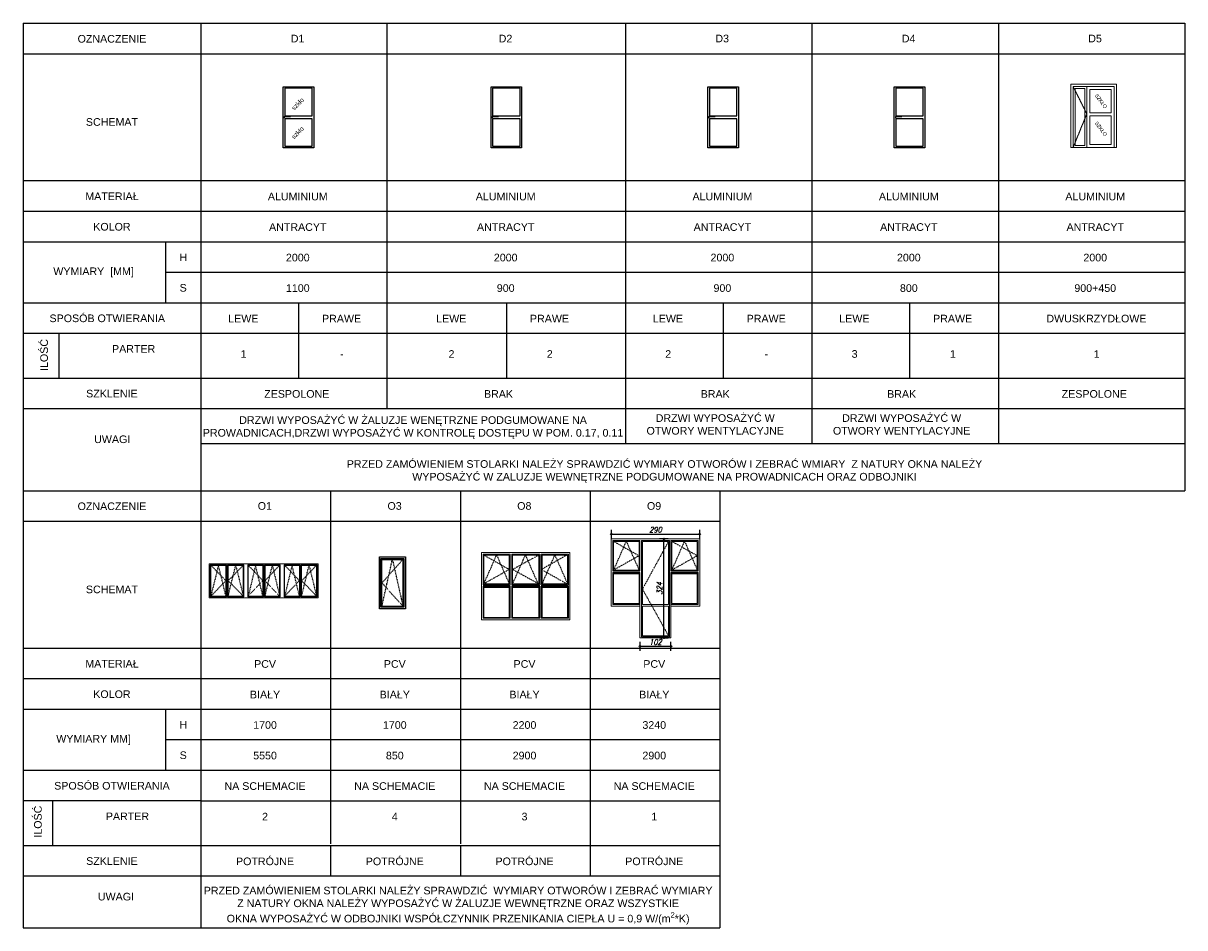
# Model space of a CAD drawing. Header units: millimetres. Extents: x -523 to 1404227, y -783705 to 1038705.
# Tile 55 of 256: x 454149 to 492202, y -2789 to 26846. Entities that reach past the tile are written whole.
import ezdxf

# ---------------------------------------------------------------- set-up
doc = ezdxf.new("R2010")
doc.units = ezdxf.units.MM
doc.linetypes.add('ACAD_ISO02W100', pattern=[15, 12, -3])
doc.linetypes.add('ACAD_ISO03W100', pattern=[30, 12, -18])
doc.layers.add('2. Tabela', color=7, linetype='Continuous')
for name, color, linetype, lineweight in [('3. Opis stolarki drzwiowej i okiennej', 5, 'Continuous', 30), ('Cienka', 7, 'Continuous', 18), ('Niewidoczne', 160, 'ACAD_ISO02W100', 18)]:
    doc.layers.add(name, color=color, linetype=linetype, lineweight=lineweight)
doc.styles.add('BIKWYM', font='BIKROMSW.SHX', dxfattribs={"width": 0.8})
doc.styles.add('GENERATED_STYLE_1', font='arial.ttf')
doc.styles.get("Standard").update_dxf_attribs({"font": 'arial.ttf'})
doc.styles.add('TXT_M', font='romans.shx', dxfattribs={"width": 0.8, "oblique": 15})
doc.dimstyles.new('1-100a', dxfattribs={"dimscale": 0, "dimtxt": 180, "dimasz": 10, "dimexe": 0, "dimexo": 0, "dimgap": 0, "dimtad": 0, "dimdec": 0, "dimlfac": 0.1, "dimdsep": 46, "dimtxsty": 'TXT_M', "dimblk1": 'GROT', "dimblk2": 'GROT', "dimsah": 1, "dimcen": 0, "dimdle": 1.25, "dimse1": 1, "dimse2": 1, "dimadec": 0, "dimazin": 0, "dimtfac": 0.066667, "dimtdec": 0, "dimtix": 1, "dimtmove": 2, "dimatfit": 3, "dimldrblk": 'GROT', "dimfxl": 0, "dimtvp": 0.8, "dimtolj": 1, "dimarcsym": 0})

# ---------------------------------------------------------------- blocks, each defined once
blk = doc.blocks.new('GROT')
h = blk.add_hatch(color=256)
h.paths.add_polyline_path([(0, -2.3, 0.414214), (2.3, 0, 0.414214), (0, 2.3)])
h.paths.add_polyline_path([(0, 2.3, 0.414214), (-2.3, 0, 0.414214), (0, -2.3)])
blk.add_line((0, -14.4), (0, 14.4))
blk.add_circle((0, 0), 2.28)
blk = doc.blocks.new('*D82')
at = {"color": 0, "lineweight": -2, "ltscale": 10}
blk.add_line((475139, 6717), (475139, 9940), dxfattribs=at)
at = {"layer": 'Defpoints', "color": 0, "ltscale": 10}
for p in [(475139, 9950), (475370, 9950), (475370, 6707)]:
    blk.add_point(p, dxfattribs=at)
at = {"color": 0, "lineweight": -2, "ltscale": 10, "xscale": 10, "yscale": 10, "zscale": 10}
for p, rotation in [((475139, 9950), 90), ((475139, 6707), 270)]:
    blk.add_blockref('GROT', p, dxfattribs=dict(at, rotation=rotation))
at = {"color": 0, "ltscale": 10, "insert": (474995, 8328), "char_height": 180, "attachment_point": 5, "rotation": 90, "style": 'TXT_M'}
blk.add_mtext('\\A1;324', dxfattribs=at)
blk = doc.blocks.new('*D83')
at = {"color": 0, "lineweight": -2, "ltscale": 10}
blk.add_line((474364, 6432), (475360, 6432), dxfattribs=at)
at = {"layer": 'Defpoints', "color": 0, "ltscale": 10}
for p in [(474354, 6707), (475370, 6707), (475370, 6432)]:
    blk.add_point(p, dxfattribs=at)
at = {"color": 0, "lineweight": -2, "ltscale": 10, "xscale": 10, "yscale": 10, "zscale": 10, "rotation": 180}
blk.add_blockref('GROT', (474354, 6432), dxfattribs=at)
at = {"color": 0, "lineweight": -2, "ltscale": 10, "xscale": 10, "yscale": 10, "zscale": 10}
blk.add_blockref('GROT', (475370, 6432), dxfattribs=at)
at = {"color": 0, "ltscale": 10, "insert": (474862, 6576), "char_height": 180, "attachment_point": 5, "style": 'TXT_M'}
blk.add_mtext('\\A1;102', dxfattribs=at)
blk = doc.blocks.new('*D84')
at = {"color": 0, "lineweight": -2, "ltscale": 10}
blk.add_line((473422, 10107), (476302, 10107), dxfattribs=at)
at = {"layer": 'Defpoints', "color": 0, "ltscale": 10}
for p in [(473412, 9950), (476312, 10107), (476312, 9950)]:
    blk.add_point(p, dxfattribs=at)
at = {"color": 0, "lineweight": -2, "ltscale": 10, "xscale": 10, "yscale": 10, "zscale": 10, "rotation": 180}
blk.add_blockref('GROT', (473412, 10107), dxfattribs=at)
at = {"color": 0, "lineweight": -2, "ltscale": 10, "xscale": 10, "yscale": 10, "zscale": 10}
blk.add_blockref('GROT', (476312, 10107), dxfattribs=at)
at = {"color": 0, "ltscale": 10, "insert": (474862, 10251), "char_height": 180, "attachment_point": 5, "style": 'TXT_M'}
blk.add_mtext('\\A1;290', dxfattribs=at)

msp = doc.modelspace()

# ---------------------------------------------------------------- linework, layer by layer
at = {"ltscale": 10}
for p, q in [((455322.25, 15221.84), (455322.25, 16688.41)), ((473461.99, 8900.01), (474353.65, 8900.01)), ((473461.99, 8850.01), (474353.65, 8850.01)), ((473491.99, 8930.01), (474323.65, 8930.01)), ((473491.99, 8820.01), (474323.65, 8820.01)), ((475370.33, 8900.01), (476261.99, 8900.01)), ((475370.33, 8850.01), (476261.99, 8850.01)), ((475400.33, 8930.01), (476231.99, 8930.01)), ((475400.33, 8820.01), (476231.99, 8820.01)), ((469211.71, 8450.82), (470103.37, 8450.82)), ((469211.71, 8400.82), (470103.37, 8400.82)), ((469241.71, 8480.82), (470073.37, 8480.82)), ((470153.37, 8450.82), (471070.05, 8450.82)), ((470153.37, 8400.82), (471070.05, 8400.82)), ((470183.37, 8480.82), (471040.05, 8480.82)), ((471120.05, 8450.82), (472011.71, 8450.82)), ((471120.05, 8400.82), (472011.71, 8400.82)), ((471150.05, 8480.82), (471981.71, 8480.82)), ((469241.71, 8370.82), (470073.37, 8370.82)), ((470183.37, 8370.82), (471040.05, 8370.82)), ((471150.05, 8370.82), (471981.71, 8370.82)), ((455118.88, -92.54), (455118.88, 1374.03))]:
    msp.add_line(p, q, dxfattribs=at)
at = {"lineweight": 20}
for p, q in [((473411.99, 7750.01), (474353.65, 7750.01)), ((474353.65, 7750.01), (474353.65, 7800.01)), ((474353.65, 7750.01), (474353.65, 6706.67)), ((474403.65, 7800.01), (474403.65, 6745.19)), ((475320.33, 6745.19), (475320.33, 7800.01)), ((475370.33, 7800.01), (475370.33, 7750.01)), ((475370.33, 7750.01), (476311.99, 7750.01)), ((475370.33, 6706.67), (475370.33, 7750.01)), ((469161.71, 7300.82), (472061.71, 7300.82)), ((474353.65, 6706.67), (475370.33, 6706.67)), ((474403.65, 6745.19), (475320.33, 6745.19))]:
    msp.add_line(p, q, dxfattribs=at)
at = {"ltscale": 10}
for points in [[(463616.43, 24716.99), (462716.43, 24716.99), (462716.43, 23816.99), (463616.43, 23816.99)], [(470428.12, 24716.99), (469528.12, 24716.99), (469528.12, 23816.99), (470428.12, 23816.99)], [(477527.28, 24716.99), (476627.28, 24716.99), (476627.28, 23816.99), (477527.28, 23816.99)], [(483634.75, 24716.99), (482734.75, 24716.99), (482734.75, 23816.99), (483634.75, 23816.99)], [(463616.43, 23716.99), (462716.43, 23716.99), (462716.43, 22816.99), (463616.43, 22816.99)], [(470428.12, 23716.99), (469528.12, 23716.99), (469528.12, 22816.99), (470428.12, 22816.99)], [(477527.28, 23716.99), (476627.28, 23716.99), (476627.28, 22816.99), (477527.28, 22816.99)], [(483634.75, 23716.99), (482734.75, 23716.99), (482734.75, 22816.99), (483634.75, 22816.99)]]:
    msp.add_lwpolyline(points, close=True, dxfattribs=at)
at = {"lineweight": 20}
for points in [[(473411.99, 7750.01), (473411.99, 9950.01), (476311.99, 9950.01), (476311.99, 7750.01)], [(473461.99, 8900.01), (473461.99, 9900.01), (474353.65, 9900.01), (474353.65, 8900.01)], [(474403.65, 7750.01), (474403.65, 9900.01), (475320.33, 9900.01)], [(475320.33, 9900.01), (475320.33, 7750.01)], [(475370.33, 9900.01), (476261.99, 9900.01), (476261.99, 8900.01)], [(475370.33, 8900.01), (475370.33, 9900.01)], [(473491.99, 8930.01), (473491.99, 9870.01), (474323.65, 9870.01), (474323.65, 8930.01)], [(475400.33, 8930.01), (475400.33, 9870.01), (476231.99, 9870.01), (476231.99, 8930.01)], [(469161.71, 7300.82), (469161.71, 9500.82), (472061.71, 9500.82), (472061.71, 7300.82)], [(469211.71, 8450.82), (469211.71, 9450.82), (470103.37, 9450.82), (470103.37, 8450.82)], [(469241.71, 8480.82), (469241.71, 9420.82), (470073.37, 9420.82), (470073.37, 8480.82)], [(470153.37, 8450.82), (470153.37, 9450.82), (471070.05, 9450.82)], [(470183.37, 8480.82), (470183.37, 9420.82), (471040.05, 9420.82), (471040.05, 8480.82)], [(471070.05, 9450.82), (471070.05, 8450.82)], [(471120.05, 9450.82), (472011.71, 9450.82), (472011.71, 8450.82)], [(471120.05, 8450.82), (471120.05, 9450.82)], [(471150.05, 8480.82), (471150.05, 9420.82), (471981.71, 9420.82), (471981.71, 8480.82)], [(474353.65, 7800.01), (473461.99, 7800.01), (473461.99, 8850.01)], [(474323.65, 8820.01), (474323.65, 7830.01), (473491.99, 7830.01), (473491.99, 8820.01)], [(474353.65, 8850.01), (474353.65, 7800.01)], [(476261.99, 8850.01), (476261.99, 7800.01), (475370.33, 7800.01), (475370.33, 8850.01)], [(476231.99, 8820.01), (476231.99, 7830.01), (475400.33, 7830.01), (475400.33, 8820.01)], [(470103.37, 7350.82), (469211.71, 7350.82), (469211.71, 8400.82)], [(470103.37, 8400.82), (470103.37, 7350.82)], [(471070.05, 8400.82), (471070.05, 7350.82), (470153.37, 7350.82), (470153.37, 8400.82)], [(472011.71, 8400.82), (472011.71, 7350.82), (471120.05, 7350.82), (471120.05, 8400.82)], [(470073.37, 8370.82), (470073.37, 7380.82), (469241.71, 7380.82), (469241.71, 8370.82)], [(471040.05, 8370.82), (471040.05, 7380.82), (470183.37, 7380.82), (470183.37, 8370.82)], [(471981.71, 8370.82), (471981.71, 7380.82), (471150.05, 7380.82), (471150.05, 8370.82)], [(475290.33, 7750.01), (474433.65, 7750.01)]]:
    msp.add_lwpolyline(points, dxfattribs=at)
for points in [[(475290.33, 9870.01), (475290.33, 7800.01), (474433.65, 7800.01), (474433.65, 9870.01)], [(475290.33, 6775.19), (475290.33, 7750.01), (474433.65, 7750.01), (474433.65, 6775.19)]]:
    msp.add_lwpolyline(points, close=True, dxfattribs=at)
for points in [[(465819.69, 7661.38), (465819.69, 9361.38), (466669.69, 9361.38), (466669.69, 7661.38)], [(465869.69, 7711.38), (465869.69, 9311.38), (466619.69, 9311.38), (466619.69, 7711.38)], [(465899.69, 7741.38), (465899.69, 9281.38), (466589.69, 9281.38), (466589.69, 7741.38)]]:
    msp.add_lwpolyline(points, close=True)
at = {"layer": '2. Tabela'}
for p, q in [((454148.96, 26845.57), (492202.23, 26845.57)), ((454148.96, 26845.57), (454148.96, 11531.18)), ((459968.96, 26845.57), (459968.96, 25845.57)), ((466076.43, 14221.84), (466076.43, 26845.57)), ((473879.81, 26845.57), (473879.81, 13080.54)), ((479987.28, 26845.57), (479987.28, 13080.54)), ((486094.75, 26845.57), (486094.75, 13080.54)), ((492202.23, 26845.57), (492202.23, 11531.18)), ((454148.96, 25845.57), (492202.23, 25845.57)), ((459968.96, 25845.57), (459968.96, 11531.18)), ((462701.85, 23793.58), (462910.32, 23793.58)), ((462701.85, 23793.58), (462701.85, 23732.61)), ((469513.54, 23793.58), (469722.01, 23793.58)), ((469513.54, 23793.58), (469513.54, 23732.61)), ((476612.7, 23793.58), (476821.17, 23793.58)), ((476612.7, 23793.58), (476612.7, 23732.61)), ((482720.17, 23793.58), (482928.64, 23793.58)), ((482720.17, 23793.58), (482720.17, 23732.61)), ((454148.96, 21688.41), (492202.23, 21688.41)), ((454148.96, 20688.41), (492202.23, 20688.41)), ((454148.96, 19688.41), (492202.23, 19688.41)), ((458805.92, 19688.41), (458805.92, 17688.41)), ((458805.92, 18688.41), (492202.23, 18688.41)), ((454148.96, 17688.41), (492202.23, 17688.41)), ((463166.43, 17688.41), (463166.43, 15221.84)), ((469978.12, 17688.41), (469978.12, 15221.84)), ((477077.28, 17688.41), (477077.28, 15221.84)), ((483184.75, 17688.41), (483184.75, 15221.84)), ((454148.96, 16688.41), (464219.23, 16688.41)), ((464219.23, 16688.41), (492202.23, 16688.41)), ((454148.96, 15221.84), (492202.23, 15221.84)), ((454148.96, 14221.84), (492202.23, 14221.84)), ((459968.96, 13080.54), (479987.28, 13080.54)), ((459968.96, 13001.26), (459968.96, 11531.18)), ((479987.28, 13080.54), (492202.23, 13080.54)), ((454148.96, 11531.18), (454148.96, -2788.92)), ((454148.96, 11531.18), (476970.04, 11531.18)), ((454148.96, 11531.18), (454148.96, -2788.92)), ((454148.96, 11531.18), (492202.23, 11531.18)), ((459968.96, 11531.18), (459968.96, 10531.18)), ((464219.23, 11531.18), (464219.23, -33.68)), ((468469.5, 11531.18), (468469.5, -33.68)), ((472719.77, 11531.18), (472719.77, -1092.54)), ((476970.04, 11531.18), (476970.04, -2788.92)), ((454148.96, 10531.18), (476970.04, 10531.18)), ((459968.96, 10531.18), (459968.96, -2788.92)), ((454148.96, 6374.03), (476970.04, 6374.03)), ((454148.96, 5374.03), (476970.04, 5374.03)), ((454148.96, 4374.03), (476970.04, 4374.03)), ((458805.92, 4374.03), (458805.92, 2374.03)), ((458805.92, 3374.03), (476970.04, 3374.03)), ((454148.96, 2374.03), (476970.04, 2374.03)), ((459968.96, 1374.03), (454148.96, 1374.03)), ((459968.96, 1374.03), (464219.23, 1374.03)), ((464219.23, 1374.03), (468469.5, 1374.03)), ((468469.5, 1374.03), (476970.04, 1374.03)), ((454148.96, -92.54), (476970.04, -92.54)), ((464219.23, -92.54), (464219.23, -1092.54)), ((468469.5, -92.54), (468469.5, -1092.54)), ((454148.96, -1092.54), (476970.04, -1092.54)), ((454148.96, -2788.92), (476970.04, -2788.92))]:
    msp.add_line(p, q, dxfattribs=at)
at = {"layer": '2. Tabela', "color": 251, "linetype": 'ACAD_ISO03W100'}
for p, q in [((473491.99, 8930.01), (473907.82, 9870.01)), ((473491.99, 9870.01), (474323.65, 9400.01)), ((473907.82, 9870.01), (474323.65, 8930.01)), ((475290.33, 9870.01), (474433.65, 8307.6)), ((475400.33, 8930.01), (475816.16, 9870.01)), ((475400.33, 9870.01), (476231.99, 9400.01)), ((475816.16, 9870.01), (476231.99, 8930.01)), ((465899.69, 7741.38), (466244.69, 9281.38)), ((466589.69, 9281.38), (465899.69, 8511.38)), ((466244.69, 9281.38), (466589.69, 7741.38)), ((469241.71, 8480.82), (469657.54, 9420.82)), ((469241.71, 9420.82), (470073.37, 8950.82)), ((469657.54, 9420.82), (470073.37, 8480.82)), ((470183.37, 8480.82), (470599.2, 9420.82)), ((471040.05, 9420.82), (470183.37, 8950.82)), ((470599.2, 9420.82), (471015.03, 8480.82)), ((471956.69, 9420.82), (471125.03, 8950.82)), ((471150.05, 8480.82), (471565.88, 9420.82)), ((471565.88, 9420.82), (471981.71, 8480.82)), ((474323.65, 9400.01), (473491.99, 8930.01)), ((476231.99, 9400.01), (475400.33, 8930.01)), ((460295.05, 9084.93), (460790.65, 8581.15)), ((460542.85, 9084.93), (460295.05, 8077.37)), ((460790.65, 8077.37), (460542.85, 9084.93)), ((460862.62, 8077.37), (461110.42, 9084.93)), ((461358.22, 9084.93), (460862.62, 8581.15)), ((461110.42, 9084.93), (461358.22, 8077.37)), ((461521.78, 9084.93), (461999.39, 8581.15)), ((461760.59, 9084.93), (461521.78, 8077.37)), ((461999.39, 8077.37), (461760.59, 9084.93)), ((462071.36, 8077.37), (462310.16, 9084.93)), ((462548.97, 9084.93), (462071.36, 8581.15)), ((462310.16, 9084.93), (462548.97, 8077.37)), ((462712.53, 9084.93), (463198.32, 8581.15)), ((462955.42, 9084.93), (462712.53, 8077.37)), ((463198.32, 8077.37), (462955.42, 9084.93)), ((463270.28, 8077.37), (463513.18, 9084.93)), ((463756.07, 9084.93), (463270.28, 8581.15)), ((463513.18, 9084.93), (463756.07, 8077.37)), ((470073.37, 8950.82), (469241.71, 8480.82)), ((470183.37, 8950.82), (471040.05, 8480.82)), ((471125.03, 8950.82), (471956.69, 8480.82)), ((460790.65, 8581.15), (460295.05, 8077.37)), ((460862.62, 8581.15), (461358.22, 8077.37)), ((461999.39, 8581.15), (461521.78, 8077.37)), ((462071.36, 8581.15), (462548.97, 8077.37)), ((463198.32, 8581.15), (462712.53, 8077.37)), ((463270.28, 8581.15), (463756.07, 8077.37)), ((466589.69, 7741.38), (465899.69, 8511.38)), ((474433.65, 8307.6), (475290.33, 6775.19))]:
    msp.add_line(p, q, dxfattribs=at)
at = {"layer": '2. Tabela'}
for points in [[(462666.43, 24766.99), (463666.43, 24766.99), (463666.43, 22766.99), (462666.43, 22766.99)], [(469478.12, 24766.99), (470478.12, 24766.99), (470478.12, 22766.99), (469478.12, 22766.99)], [(476577.28, 24766.99), (477577.28, 24766.99), (477577.28, 22766.99), (476577.28, 22766.99)], [(482684.75, 24766.99), (483684.75, 24766.99), (483684.75, 22766.99), (482684.75, 22766.99)]]:
    msp.add_lwpolyline(points, close=True, dxfattribs=at)
at = {"layer": 'Cienka', "color": 7, "lineweight": 0}
for p, q in [((488473.22, 22774.45), (488473.22, 24844.45)), ((488473.22, 24844.45), (489963.22, 24844.45)), ((488543.22, 22774.45), (488543.22, 24774.45)), ((488543.22, 24774.45), (489893.22, 24774.45)), ((488993.22, 24774.45), (488993.22, 22774.45)), ((489893.22, 24774.45), (489893.22, 22774.45)), ((489963.22, 24844.45), (489963.22, 22774.45)), ((488613.22, 22844.45), (488613.22, 24704.45)), ((488613.22, 24704.45), (488923.22, 24704.45)), ((488923.22, 24704.45), (488923.22, 22844.45)), ((489093.22, 24674.45), (489793.22, 24674.45)), ((489093.22, 24674.45), (489093.22, 23914.45)), ((489793.22, 24674.45), (489793.22, 23914.45)), ((489793.22, 23914.45), (489093.22, 23914.45)), ((489093.22, 23814.45), (489093.22, 22874.45)), ((489793.22, 23814.45), (489093.22, 23814.45)), ((489793.22, 23814.45), (489793.22, 22874.45)), ((488923.22, 22844.45), (488613.22, 22844.45)), ((489793.22, 22874.45), (489093.22, 22874.45)), ((489963.22, 22774.45), (488473.22, 22774.45))]:
    msp.add_line(p, q, dxfattribs=at)
at = {"layer": 'Cienka', "color": 7}
for points in [[(460242.71, 9137.27), (463808.41, 9137.27), (463808.41, 8025.03), (460242.71, 8025.03)], [(460275.43, 9104.56), (460810.28, 9104.56), (460810.28, 8057.75), (460275.43, 8057.75)], [(460295.05, 9084.93), (460790.65, 9084.93), (460790.65, 8077.37), (460295.05, 8077.37)], [(460842.99, 9104.56), (461377.85, 9104.56), (461377.85, 8057.75), (460842.99, 8057.75)], [(460862.62, 9084.93), (461358.22, 9084.93), (461358.22, 8077.37), (460862.62, 8077.37)], [(461502.16, 9104.56), (462019.02, 9104.56), (462019.02, 8057.75), (461502.16, 8057.75)], [(461521.78, 9084.93), (461999.39, 9084.93), (461999.39, 8077.37), (461521.78, 8077.37)], [(462051.73, 9104.56), (462568.59, 9104.56), (462568.59, 8057.75), (462051.73, 8057.75)], [(462071.36, 9084.93), (462548.97, 9084.93), (462548.97, 8077.37), (462071.36, 8077.37)], [(462692.9, 9104.56), (463217.94, 9104.56), (463217.94, 8057.75), (462692.9, 8057.75)], [(462712.53, 9084.93), (463198.32, 9084.93), (463198.32, 8077.37), (462712.53, 8077.37)], [(463250.66, 9104.56), (463775.7, 9104.56), (463775.7, 8057.75), (463250.66, 8057.75)], [(463270.28, 9084.93), (463756.07, 9084.93), (463756.07, 8077.37), (463270.28, 8077.37)]]:
    msp.add_lwpolyline(points, close=True, dxfattribs=at)
at = {"layer": 'Niewidoczne', "color": 7}
for p, q in [((488543.22, 24774.45), (488993.22, 23874.45)), ((488993.22, 23874.45), (488543.22, 22774.45))]:
    msp.add_line(p, q, dxfattribs=at)

# ---------------------------------------------------------------- texts
at = {"layer": '2. Tabela', "char_height": 250, "attachment_point": 5, "style": 'GENERATED_STYLE_1'}
for s, width, heights, insert in [('OZNACZENIE', 5797.3177, [975.63], (457055.37, 26333.38)), ('SCHEMAT', 5797.3177, [4000.17], (457055.37, 23608.96)), ('MATERIAŁ', 5797.3177, [975.63], (457055.37, 21176.23)), ('ALUMINIUM', 4204.5114, [954.74], (463143.55, 21166.59)), ('ALUMINIUM', 4204.5114, [954.74], (469955.24, 21166.59)), ('ALUMINIUM', 4204.5114, [954.74], (477054.4, 21166.59)), ('ALUMINIUM', 4204.5114, [954.74], (483161.87, 21166.59)), ('ALUMINIUM', 4204.5114, [954.74], (489269.35, 21166.59)), ('KOLOR', 5797.3177, [975.63], (457055.37, 20176.23)), ('ANTRACYT', 4204.5114, [954.74], (463143.55, 20166.59)), ('ANTRACYT', 4204.5114, [954.74], (469955.24, 20166.59)), ('ANTRACYT', 4204.5114, [954.74], (477054.4, 20166.59)), ('ANTRACYT', 4204.5114, [954.74], (483161.87, 20166.59)), ('ANTRACYT', 4204.5114, [954.74], (489269.35, 20166.59)), ('H', 1051.0869, [867.83], (459389.78, 19176.23)), ('2000', 4204.5114, [954.74], (463143.55, 19166.59)), ('2000', 4204.5114, [954.74], (469955.24, 19166.59)), ('2000', 4204.5114, [954.74], (477054.4, 19166.59)), ('2000', 4204.5114, [954.74], (483161.87, 19166.59)), ('2000', 4204.5114, [954.74], (489269.35, 19166.59)), ('WYMIARY  [MM]', 4578.2319, [1892.73], (456453.8, 18680.43)), ('S', 1051.0869, [867.83], (459389.78, 18176.23)), ('1100', 4204.5114, [954.74], (463143.55, 18166.59)), ('900', 4204.5114, [954.74], (469955.24, 18166.59)), ('900', 4204.5114, [954.74], (477054.4, 18166.59)), ('800', 4204.5114, [954.74], (483161.87, 18166.59)), ('900+450', 4204.5114, [954.74], (489269.35, 18166.59)), ('SPOSÓB OTWIERANIA', 5797.3177, [975.63], (456902.45, 17176.23)), ('PARTER', 5797.3177, [975.63], (457766.25, 16176.23)), ('SZKLENIE', 5797.3177, [975.63], (457055.37, 14709.65)), ('ZESPOLONE', 4204.5114, [954.74], (463111.29, 14700.01)), ('BRAK', 4204.5114, [954.74], (469720.04, 14700.01)), ('BRAK', 4204.5114, [954.74], (476819.2, 14700.01)), ('BRAK', 4204.5114, [954.74], (482926.67, 14700.01)), ('ZESPOLONE', 4204.5114, [954.74], (489237.08, 14700.01)), ('DRZWI WYPOSAŻYĆ W OTWORY WENTYLACYJNE', 5322.4097, [1440.4], (476819.2, 13700.01)), ('DRZWI WYPOSAŻYĆ W OTWORY WENTYLACYJNE', 5322.4097, [1440.4], (482926.67, 13700.01)), ('\\A1;DRZWI WYPOSAŻYĆ W ŻALUZJE WENĘTRZNE PODGUMOWANE NA PROWADNICACH,DRZWI WYPOSAŻYĆ W KONTROLĘ DOSTĘPU W POM. 0.17, 0.11', 13768.5031, [1966.5], (466920.08, 13597.7)), ('UWAGI', 5668.2261, [1892.73], (457064.2, 13213.86)), ('\\A1;PRZED ZAMÓWIENIEM STOLARKI NALEŻY SPRAWDZIĆ WYMIARY OTWORÓW I ZEBRAĆ WMIARY  Z NATURY OKNA NALEŻY WYPOSAŻYĆ W ZALUZJE WEWNĘTRZNE PODGUMOWANE NA PROWADNICACH ORAZ ODBOJNIKI', 22726.1062, [1969.88], (475158.25, 12159.08)), ('OZNACZENIE', 5797.3177, [975.63], (457055.37, 11019)), ('{\\fArial|b0|i0|c238|p34;O1}', 4191.5306, [972.14], (462064.73, 11028.93)), ('{\\fArial|b0|i0|c238|p34;O3}', 4191.5306, [972.14], (466315, 11028.93)), ('{\\fArial|b0|i0|c238|p34;O8}', 4191.5306, [972.14], (470565.27, 11028.93)), ('{\\fArial|b0|i0|c238|p34;O9}', 4191.5306, [972.14], (474815.54, 11028.93)), ('SCHEMAT', 5797.3177, [4000.17], (457055.37, 8294.58)), ('MATERIAŁ', 5797.3177, [975.63], (457055.37, 5861.85)), ('PCV', 4204.5114, [954.74], (462071.22, 5852.21)), ('PCV', 4204.5114, [954.74], (466321.49, 5852.21)), ('PCV', 4204.5114, [954.74], (470571.76, 5852.21)), ('PCV', 4204.5114, [954.74], (474822.03, 5852.21)), ('KOLOR', 5797.3177, [975.63], (457055.37, 4861.85)), ('BIAŁY', 4204.5114, [954.74], (462071.22, 4852.21)), ('BIAŁY', 4204.5114, [954.74], (466321.49, 4852.21)), ('BIAŁY', 4204.5114, [954.74], (470571.76, 4852.21)), ('BIAŁY', 4204.5114, [954.74], (474822.03, 4852.21)), ('H', 1051.0869, [867.83], (459389.78, 3861.85)), ('1700', 4204.5114, [954.74], (462071.22, 3852.21)), ('1700', 4204.5114, [954.74], (466321.49, 3852.21)), ('2200', 4204.5114, [954.74], (470571.76, 3852.21)), ('3240', 4204.5114, [954.74], (474822.03, 3852.21)), ('WYMIARY MM]', 4578.2319, [1892.73], (456453.8, 3366.05)), ('S', 1051.0869, [867.83], (459389.78, 2861.85)), ('5550', 4204.5114, [954.74], (462071.22, 2852.21)), ('850', 4204.5114, [954.74], (466321.49, 2852.21)), ('2900', 4204.5114, [954.74], (470571.76, 2852.21)), ('2900', 4204.5114, [954.74], (474822.03, 2852.21)), ('SPOSÓB OTWIERANIA', 5797.3177, [975.63], (457055.37, 1861.85)), ('NA SCHEMACIE', 4204.5114, [954.74], (462071.22, 1852.21)), ('NA SCHEMACIE', 4204.5114, [954.74], (466321.49, 1852.21)), ('NA SCHEMACIE', 4204.5114, [954.74], (470571.76, 1852.21)), ('NA SCHEMACIE', 4204.5114, [954.74], (474822.03, 1852.21)), ('PARTER', 5797.3177, [975.63], (457562.88, 861.85)), ('2', 4204.5114, [954.74], (462071.22, 852.21)), ('4', 4204.5114, [954.74], (466321.49, 852.21)), ('3', 4204.5114, [954.74], (470571.76, 852.21)), ('1', 4204.5114, [954.74], (474822.03, 852.21)), ('SZKLENIE', 5797.3177, [975.63], (457055.37, -604.73)), ('POTRÓJNE', 4204.5114, [954.74], (462071.22, -614.37)), ('POTRÓJNE', 4204.5114, [954.74], (466321.49, -614.37)), ('POTRÓJNE', 4204.5114, [954.74], (470571.76, -614.37)), ('POTRÓJNE', 4204.5114, [954.74], (474822.03, -614.37)), ('\\A1;PRZED ZAMÓWIENIEM STOLARKI NALEŻY SPRAWDZIĆ  WYMIARY OTWORÓW I ZEBRAĆ WYMIARY \\PZ NATURY OKNA NALEŻY WYPOSAŻYĆ W ŻALUZJE WEWNĘTRZNE ORAZ WSZYSTKIE \\POKNA WYPOSAŻYĆ W ODBOJNIKI WSPÓŁCZYNNIK PRZENIKANIA CIEPŁA U = 0,9 W/(m{\\H0.7x;\\S2^ ;\\H1.42857x;*K)}', 19065.3543, [3571.83], (468396.16, -2066.57)), ('UWAGI', 5668.2261, [1892.73], (457186.2, -1769.9))]:
    msp.add_mtext_dynamic_manual_height_columns(s, width=width, gutter_width=12.5, heights=heights, dxfattribs=dict(at, insert=insert))
at = {"layer": '2. Tabela', "char_height": 250, "attachment_point": 5}
for s, width, heights, insert in [('D1', 4191.5306, [972.14], (463137.06, 26343.31)), ('D2', 4191.5306, [972.14], (469948.75, 26343.31)), ('D3', 4191.5306, [972.14], (477047.91, 26343.31)), ('D4', 4191.5306, [972.14], (483155.38, 26343.31)), ('D5', 4191.5306, [972.14], (489262.86, 26343.31)), ('{\\fArial|b0|i0|c238|p34;LEWE}', 2091.6538, [979.2], (461360.18, 17169.11)), ('{\\fArial|b0|i0|c238|p34;PRAWE}', 2091.6538, [979.2], (464578.49, 17169.11)), ('{\\fArial|b0|i0|c238|p34;LEWE}', 2091.6538, [979.2], (468171.87, 17169.11)), ('{\\fArial|b0|i0|c238|p34;PRAWE}', 2091.6538, [979.2], (471390.18, 17169.11)), ('{\\fArial|b0|i0|c238|p34;LEWE}', 2091.6538, [979.2], (475271.04, 17169.11)), ('{\\fArial|b0|i0|c238|p34;PRAWE}', 2091.6538, [979.2], (478489.34, 17169.11)), ('{\\fArial|b0|i0|c238|p34;LEWE}', 2091.6538, [979.2], (481378.51, 17169.11)), ('{\\fArial|b0|i0|c238|p34;PRAWE}', 2091.6538, [979.2], (484596.81, 17169.11)), ('DWUSKRZYDŁOWE', 2091.6538, [979.2], (489308.24, 17169.11)), ('1', 2061.5962, [1010.37], (461367.74, 16008.36)), ('{\\fArial|b0|i0|c238|p34;-}', 2061.5962, [1010.37], (464586.05, 16008.36)), ('2', 2061.5962, [1010.37], (468179.43, 16008.36)), ('2', 2061.5962, [1010.37], (471397.74, 16008.36)), ('2', 2061.5962, [1010.37], (475278.59, 16008.36)), ('-', 2061.5962, [1010.37], (478496.9, 16008.36)), ('3', 2061.5962, [1010.37], (481386.06, 16008.36)), ('1', 2061.5962, [1010.37], (484604.37, 16008.36)), ('1', 2061.5962, [1010.37], (489315.8, 16008.36))]:
    msp.add_mtext_dynamic_manual_height_columns(s, width=width, gutter_width=12.5, heights=heights, dxfattribs=dict(at, insert=insert))
at = {"layer": '2. Tabela', "char_height": 250, "attachment_point": 5, "rotation": 90, "style": 'GENERATED_STYLE_1'}
for insert in [(454834.43, 15976.51), (454631.07, 687.41)]:
    msp.add_mtext_dynamic_manual_height_columns('ILOŚĆ', width=5797.3177, gutter_width=12.5, heights=[975.63], dxfattribs=dict(at, insert=insert))
at = {"layer": '3. Opis stolarki drzwiowej i okiennej', "char_height": 150, "width": 1203.5164, "attachment_point": 1, "rotation": 45}
for insert in [(462916.2, 24086.89), (462916.2, 23144.99)]:
    msp.add_mtext('{\\f@Arial Unicode MS|b0|i0|c238|p34;szkło}', dxfattribs=dict(at, insert=insert))
at = {"layer": 'Cienka', "color": 7, "lineweight": 0, "char_height": 125, "attachment_point": 5, "rotation": 306.67435, "style": 'BIKWYM'}
for insert in [(489456.45, 24293.67), (489456.45, 23386.96)]:
    msp.add_mtext('\\A1;SZKŁO', dxfattribs=dict(at, insert=insert))

# ---------------------------------------------------------------- dimensions: what is measured, and where the dimension line sits
at = {"color": 1, "ltscale": 10}
for base, p1, p2, picture, middle in [((476311.99, 10106.85), (473411.99, 9950.01), (476311.99, 9950.01), '*D84', (474861.99, 10250.85)), ((475370.33, 6432.12), (474353.65, 6706.67), (475370.33, 6706.67), '*D83', (474861.99, 6576.12))]:
    dim = msp.add_linear_dim(base=base, p1=p1, p2=p2, dimstyle='1-100a', override={"dimscale": 1}, dxfattribs=at)
    dim.commit()
    dim.dimension.update_dxf_attribs({"geometry": picture, "text_midpoint": middle})
dim = msp.add_linear_dim(base=(475139.34, 9950.01), p1=(475370.33, 6706.67), p2=(475370.33, 9950.01), angle=90, dimstyle='1-100a', override={"dimscale": 1}, dxfattribs=at)
dim.commit()
dim.dimension.update_dxf_attribs({"geometry": '*D82', "text_midpoint": (474995.34, 8328.34)})

doc.saveas('drawing.dxf')
